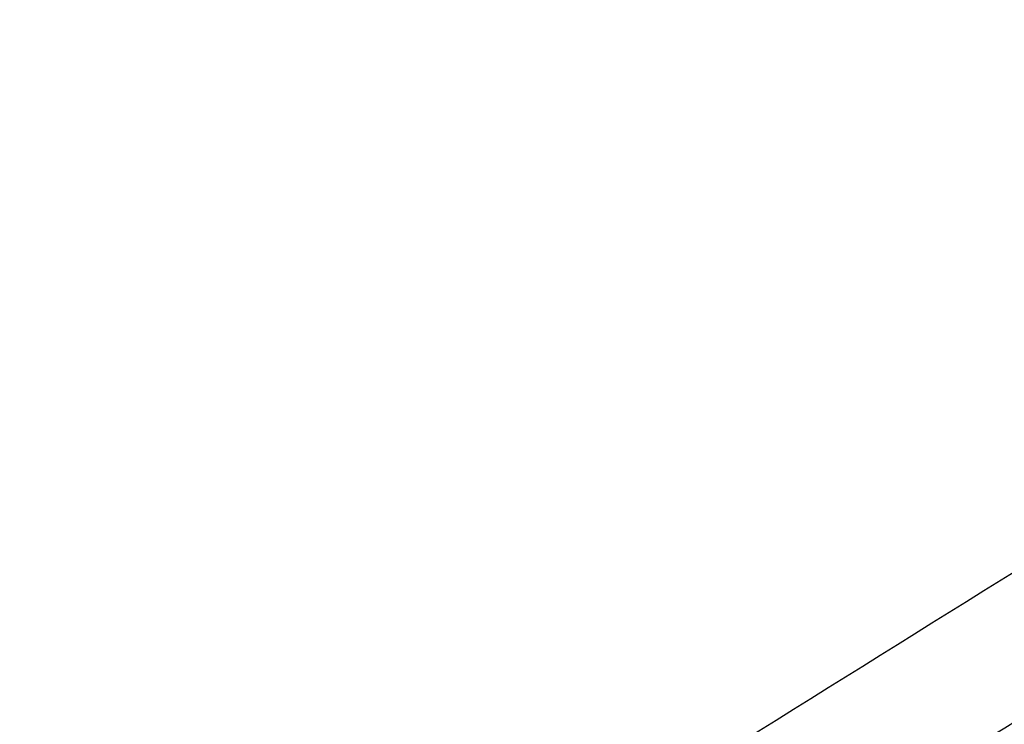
# Model space of a CAD drawing. Header units: millimetres. Extents: x -0.66 to 0.91, y -0.4 to 0.64.
# Tile 94 of 171: x 0.6548 to 0.6836, y -0.1689 to -0.1483. Entities that reach past the tile are written whole.
import ezdxf

# ---------------------------------------------------------------- set-up
doc = ezdxf.new("R2010")
doc.units = ezdxf.units.MM
doc.layers.add('FORMAT', color=7, linetype='Continuous')

msp = doc.modelspace()

# ---------------------------------------------------------------- linework, layer by layer
at = {"layer": 'FORMAT', "color": 7, "linetype": 'Continuous', "lineweight": 25}
for points, knots in [([(0.566325, -0.077262), (0.568184, -0.078711), (0.571906, -0.081614), (0.577686, -0.085826), (0.583373, -0.089804), (0.589837, -0.094164), (0.59776, -0.099284), (0.607382, -0.105214), (0.61766, -0.111273), (0.628527, -0.117421), (0.639916, -0.12362), (0.651149, -0.12952), (0.662112, -0.135099), (0.67192, -0.139958), (0.681099, -0.144406), (0.686784, -0.147096), (0.689616, -0.148436)], [0, 0, 0, 0, 0.069913, 0.139967, 0.194875, 0.24973, 0.33286, 0.416213, 0.499995, 0.583742, 0.667148, 0.750521, 0.820736, 0.890985, 0.945689, 1, 1, 1, 1]), ([(0.67063, -0.172695), (0.67137, -0.17223), (0.677501, -0.168378), (0.689029, -0.161212), (0.705219, -0.151319), (0.721416, -0.141598), (0.733636, -0.134391), (0.740456, -0.130421), (0.741874, -0.129595)], [0, 0, 0, 0, 0.031183, 0.258421, 0.485677, 0.712991, 0.940324, 1, 1, 1, 1]), ([(0.741361, -0.135743), (0.73353, -0.140023), (0.717868, -0.148581), (0.694964, -0.16194), (0.679919, -0.171244), (0.67262, -0.175758)], [0, 0, 0, 0, 0.339855, 0.679733, 1, 1, 1, 1])]:
    msp.add_open_spline(points, degree=3, knots=knots, dxfattribs=at)

doc.saveas('drawing.dxf')
